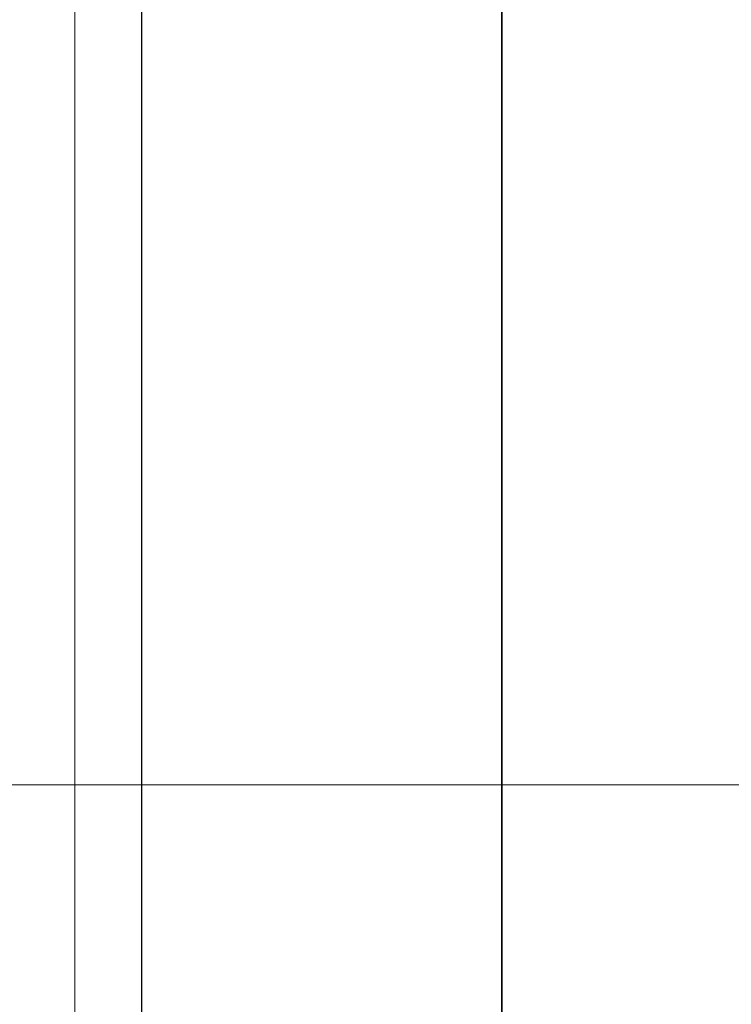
# Model space of a CAD drawing. Extents: x -223 to 557, y -138 to 606.
# Tile 60 of 142: x -67 to -55, y 100 to 117. Entities that reach past the tile are written whole.
import ezdxf
from ezdxf.lldxf.tags import DXFTag

# ---------------------------------------------------------------- set-up
doc = ezdxf.new("R2010")
doc.units = 0
doc.layers.get('0').update_dxf_attribs({"lineweight": 35})
doc.layers.add('5_EG-BESTAND', color=7, linetype='Continuous', lineweight=25)
doc.layers.add('H_Ruecklauf_Beschriftung_OG', color=5, linetype='Continuous', lineweight=18, true_color=0x0000ff)
doc.layers.add('X_Schnittangaben', color=7, linetype='Continuous', lineweight=25, true_color=0xc0c0c0)
tags = doc.linetypes.add('PUNKT2_S9', pattern=[0.0005, 0, -0.0005]).pattern_tags.tags
tags[6:7] = [DXFTag(74, 4), DXFTag(75, 0), DXFTag(340, '0'), DXFTag(46, 1.0), DXFTag(50, 0.0), DXFTag(44, 0.0), DXFTag(45, 0.0)]
tags[4:5] = [DXFTag(74, 4), DXFTag(75, 0), DXFTag(340, '0'), DXFTag(46, 1.0), DXFTag(50, 0.0), DXFTag(44, 0.0), DXFTag(45, 0.0)]
tags = doc.linetypes.add('STRICHPUNKT2', pattern=[12.7, 6.35, -3.175, 0, -3.175]).pattern_tags.tags
tags[10:11] = [DXFTag(74, 4), DXFTag(75, 0), DXFTag(340, '0'), DXFTag(46, 0.0), DXFTag(50, 0.0), DXFTag(44, 0.0), DXFTag(45, 0.0)]
tags[8:9] = [DXFTag(74, 4), DXFTag(75, 0), DXFTag(340, '0'), DXFTag(46, 0.0), DXFTag(50, 0.0), DXFTag(44, 0.0), DXFTag(45, 0.0)]
tags[6:7] = [DXFTag(74, 4), DXFTag(75, 0), DXFTag(340, '0'), DXFTag(46, 0.0), DXFTag(50, 0.0), DXFTag(44, 0.0), DXFTag(45, 0.0)]
tags[4:5] = [DXFTag(74, 4), DXFTag(75, 0), DXFTag(340, '0'), DXFTag(46, 0.0), DXFTag(50, 0.0), DXFTag(44, 0.0), DXFTag(45, 0.0)]

# ---------------------------------------------------------------- blocks, each defined once
blk = doc.blocks.new('Schnitt-A07ALDUJ1N', base_point=(-166.508, -62.505))
at = {"color": 0, "linetype": 'ByBlock', "lineweight": -2, "ltscale": 0.25}
blk.add_line((-64.925, 186.954), (-64.925, -60.638), dxfattribs=at)
blk = doc.blocks.new('Referenz-A07ALDUO1N', base_point=(-167.675, -99.33))
at = {"layer": '5_EG-BESTAND', "color": 0, "linetype": 'PUNKT2_S9', "lineweight": 13, "ltscale": 0.13}
blk.add_line((-66.06, -64.762), (-66.06, 142.568), dxfattribs=at)
at = {"layer": '5_EG-BESTAND', "color": 0, "lineweight": 35}
blk.add_line((-58.778, 142.568), (-58.788, -58.081), dxfattribs=at)
blk = doc.blocks.new('Bauteilbeschriftung-A07ALDYW1N', base_point=(-114.211, 83.448))
at = {"color": 0, "linetype": 'ByBlock', "lineweight": -2, "ltscale": 0.18}
blk.add_line((-75.562, 103.448), (-29.302, 103.448), dxfattribs=at)

msp = doc.modelspace()

# ---------------------------------------------------------------- block references
at = {"color": 251, "lineweight": 25, "ltscale": 0.25, "true_color": 0x585858}
msp.add_blockref('Referenz-A07ALDUO1N', (-167.675, -99.33), dxfattribs=at)
at = {"layer": 'H_Ruecklauf_Beschriftung_OG', "ltscale": 0.18}
msp.add_blockref('Bauteilbeschriftung-A07ALDYW1N', (-114.211, 83.448), dxfattribs=at)
at = {"layer": 'X_Schnittangaben', "color": 1, "linetype": 'STRICHPUNKT2', "ltscale": 0.25, "true_color": 0xff0000}
msp.add_blockref('Schnitt-A07ALDUJ1N', (-166.508, -62.505), dxfattribs=at)

doc.saveas('drawing.dxf')
